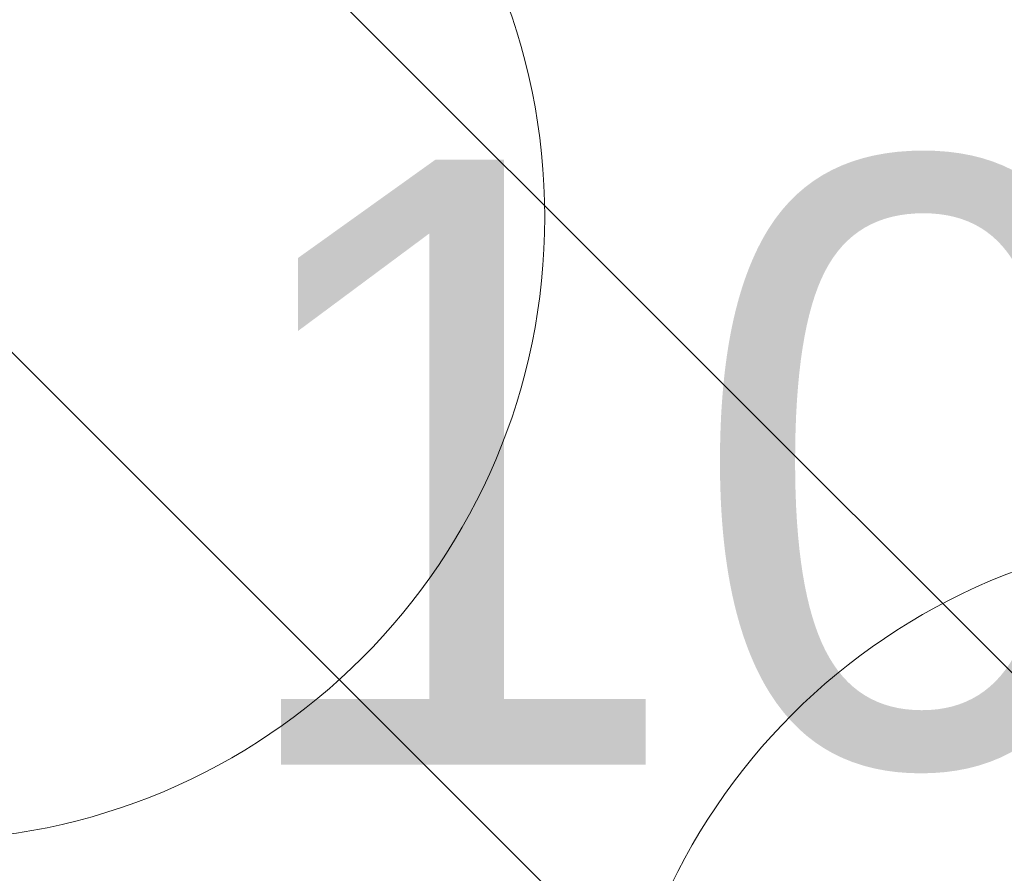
# Model space of a CAD drawing. Header units: metres. Extents: x 179483 to 180084, y 582739 to 582904.
# Tile 8 of 205: x 179667.56 to 179669.52, y 582798.27 to 582799.96. Entities that reach past the tile are written whole.
import ezdxf

# ---------------------------------------------------------------- set-up
doc = ezdxf.new("R2010")
doc.units = ezdxf.units.M
doc.layers.get('0').update_dxf_attribs({"linetype": 'CONTINUOUS', "lineweight": 9})
doc.layers.add('TA - VERDACHT OBJECT BENADERD', color=3, linetype='CONTINUOUS')
doc.layers.add('TA - VERDACHT_OBJECT', color=1, linetype='CONTINUOUS', lineweight=18)
doc.layers.add('TA - VRIJGEGEVEN TOT 4M-MV', color=3, linetype='CONTINUOUS', lineweight=18)
doc.styles.get("Standard").update_dxf_attribs({"font": 'arial.ttf'})

# ---------------------------------------------------------------- blocks, each defined once
blk = doc.blocks.new('Object')
at = {"lineweight": 20}
blk.add_circle((0, 0), 1.2358, dxfattribs=at)
at = {"color": 7}
blk.add_attdef('1', (-2.4803, 0.7741), '', height=1.2, dxfattribs=at)

msp = doc.modelspace()

# ---------------------------------------------------------------- hatches: boundary and pattern name
at = {"layer": 'TA - VRIJGEGEVEN TOT 4M-MV'}
h = msp.add_hatch(dxfattribs=at)
h.set_pattern_fill('ANSI31', color=256, scale=0.3, angle=90, style=0)
h.paths.add_polyline_path([(179698.6895, 582798.0823), (179673.5382, 582800.4016), (179660.7398, 582801.3596), (179663.0323, 582798.8985), (179668.8404, 582797.6078), (179675.1324, 582797.1238), (179680.08, 582796.5323), (179682.0995, 582799.3251), (179685.807, 582799.0706), (179685.2726, 582795.9538), (179685.7055, 582795.874), (179687.609, 582796.2634), (179694.1019, 582798.3312), (179702.384, 582797.3376), (179702.3919, 582797.4234)])

# ---------------------------------------------------------------- block references
at = {"layer": 'TA - VERDACHT OBJECT BENADERD', "linetype": 'ByBlock'}
msp.add_blockref('Object', (179667.37, 582799.57), dxfattribs=at)
at = {"layer": 'TA - VERDACHT_OBJECT', "linetype": 'ByBlock'}
msp.add_blockref('Object', (179669.97, 582797.71), dxfattribs=at).add_auto_attribs({'1': ' 105'})

doc.saveas('drawing.dxf')
